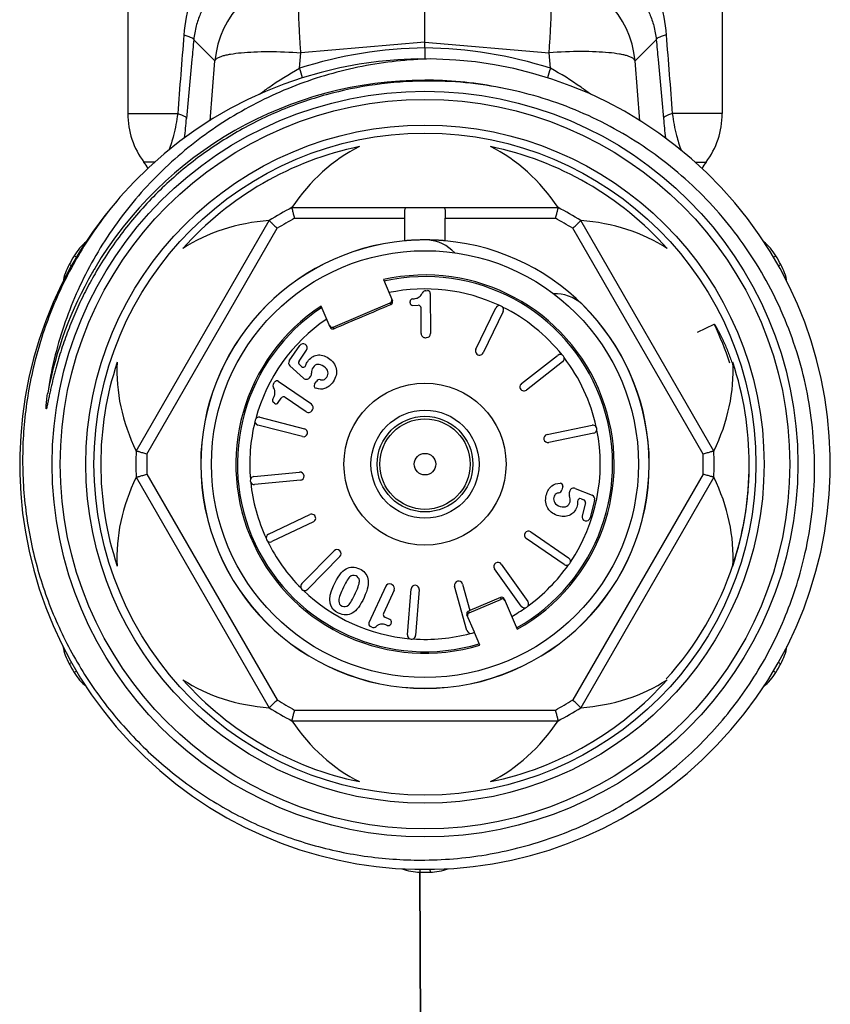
# Model space of a CAD drawing. Header units: millimetres. Extents: x 14365 to 105143, y -126377 to -22383.
# Tile 189 of 191: x 85002 to 85032, y -123341 to -123304. Entities that reach past the tile are written whole.
import ezdxf

# ---------------------------------------------------------------- set-up
doc = ezdxf.new("R2010")
doc.units = ezdxf.units.MM
doc.layers.add('UT_SCHÉMA_PŘÍVOD', color=10, linetype='Continuous', lineweight=35)

msp = doc.modelspace()

# ---------------------------------------------------------------- linework, layer by layer
at = {"color": 0, "linetype": 'Continuous', "lineweight": -2}
for p, q in [((85005.528, -123300.463), (85005.528, -123307.547)), ((85027.528, -123300.463), (85027.528, -123307.547)), ((85016.528, -123304.899), (85016.528, -123302.02)), ((85008.754, -123305.59), (85007.97, -123304.81)), ((85016.528, -123304.899), (85011.934, -123305.29)), ((85016.528, -123305.116), (85016.528, -123304.899)), ((85016.528, -123304.899), (85021.122, -123305.29)), ((85024.302, -123305.59), (85025.086, -123304.81)), ((85011.887, -123305.869), (85011.934, -123305.29)), ((85016.528, -123305.116), (85016.528, -123305.519)), ((85021.17, -123305.869), (85021.122, -123305.29)), ((85008.573, -123307.809), (85008.754, -123305.59)), ((85024.483, -123307.809), (85024.302, -123305.59)), ((85005.528, -123307.547), (85007.375, -123307.547)), ((85027.528, -123307.547), (85025.681, -123307.547)), ((85006.522, -123309.347), (85006.128, -123309.347)), ((85026.528, -123309.347), (85026.928, -123309.347)), ((85011.605, -123311.019), (85021.452, -123311.019)), ((85011.703, -123311.419), (85015.78, -123311.419)), ((85015.78, -123312.253), (85015.78, -123311.419)), ((85017.276, -123312.253), (85017.276, -123311.419)), ((85017.276, -123311.419), (85021.353, -123311.419)), ((85005.839, -123320.033), (85010.763, -123311.505)), ((85006.235, -123320.147), (85011.06, -123311.79)), ((85026.821, -123320.147), (85021.997, -123311.79)), ((85027.217, -123320.033), (85022.294, -123311.505)), ((85003.634, -123312.861), (85003.545, -123312.808)), ((85029.42, -123312.862), (85029.511, -123312.808)), ((85003.45, -123313.182), (85003.359, -123313.131)), ((85029.607, -123313.181), (85029.697, -123313.131)), ((85014.988, -123313.69), (85015.321, -123314.477)), ((85016.562, -123314.099), (85016.621, -123314.098)), ((85016.722, -123314.197), (85016.735, -123315.686)), ((85013.02, -123315.454), (85012.686, -123314.667)), ((85013.125, -123315.445), (85015.242, -123314.546)), ((85015.268, -123314.608), (85015.242, -123314.546)), ((85015.976, -123314.543), (85015.976, -123314.501)), ((85016.077, -123314.642), (85016.28, -123314.64)), ((85016.389, -123315.689), (85016.381, -123314.739)), ((85018.412, -123316.268), (85019.151, -123314.736)), ((85019.421, -123314.866), (85018.682, -123316.398)), ((85013.125, -123315.445), (85013.151, -123315.507)), ((85026.608, -123315.637), (85027.229, -123315.336)), ((85016.541, -123315.838), (85016.586, -123315.837)), ((85011.507, -123316.689), (85011.893, -123316.127)), ((85011.866, -123316.705), (85012.145, -123316.3)), ((85020.098, -123317.539), (85021.438, -123316.492)), ((85012.036, -123317.341), (85011.53, -123316.885)), ((85011.955, -123316.903), (85011.882, -123316.836)), ((85021.623, -123316.729), (85020.283, -123317.776)), ((85012.256, -123317.32), (85012.303, -123317.258)), ((85010.928, -123317.531), (85010.961, -123317.483)), ((85012.327, -123318.3), (85011.1, -123317.457)), ((85012.443, -123317.56), (85012.514, -123317.456)), ((85012.131, -123318.585), (85011.349, -123318.047)), ((85010.955, -123318.266), (85010.921, -123318.242)), ((85011.094, -123318.24), (85011.209, -123318.073)), ((85012.34, -123318.547), (85012.366, -123318.509)), ((85011.991, -123319.5), (85010.345, -123319.075)), ((85010.42, -123318.784), (85012.066, -123319.21)), ((85021.048, -123319.426), (85022.713, -123319.079)), ((85022.774, -123319.373), (85021.109, -123319.719)), ((85006.235, -123320.89), (85011.06, -123329.247)), ((85010.195, -123320.978), (85011.888, -123320.815)), ((85026.821, -123320.89), (85021.997, -123329.247)), ((85005.839, -123321.005), (85010.763, -123329.533)), ((85011.916, -123321.114), (85010.223, -123321.277)), ((85027.217, -123321.005), (85022.294, -123329.533)), ((85021.629, -123321.349), (85021.598, -123321.471)), ((85021.887, -123321.511), (85021.864, -123321.585)), ((85022.086, -123321.416), (85022.718, -123321.671)), ((85022.312, -123321.8), (85022.404, -123321.837)), ((85022.463, -123321.955), (85022.34, -123322.431)), ((85022.807, -123321.848), (85022.636, -123322.508)), ((85010.734, -123323.116), (85012.269, -123322.384)), ((85012.398, -123322.655), (85010.863, -123323.387)), ((85020.443, -123323.028), (85021.845, -123323.991)), ((85021.675, -123324.238), (85020.273, -123323.275)), ((85011.972, -123324.942), (85013.164, -123323.729)), ((85013.378, -123323.939), (85012.186, -123325.152)), ((85019.349, -123324.215), (85020.337, -123325.6)), ((85020.092, -123325.774), (85019.105, -123324.39)), ((85015.313, -123324.986), (85015.271, -123324.967)), ((85017.915, -123324.957), (85018.186, -123325.934)), ((85015.073, -123325.041), (85014.455, -123326.396)), ((85015.387, -123325.185), (85014.993, -123326.049)), ((85015.881, -123326.836), (85016.014, -123325.14)), ((85016.313, -123325.164), (85016.18, -123326.859)), ((85018.08, -123326.676), (85017.626, -123325.037)), ((85018.157, -123326.02), (85019.354, -123325.512)), ((85019.327, -123325.45), (85018.186, -123325.934)), ((85019.354, -123325.512), (85019.327, -123325.45)), ((85019.458, -123325.503), (85019.938, -123326.632)), ((85018.187, -123325.938), (85018.132, -123325.961)), ((85018.132, -123325.961), (85018.157, -123326.02)), ((85015.228, -123326.266), (85015.043, -123326.181)), ((85015.277, -123326.398), (85015.26, -123326.436)), ((85018.355, -123326.742), (85018.079, -123326.092)), ((85014.559, -123326.553), (85014.505, -123326.528)), ((85018.36, -123326.754), (85018.265, -123326.781)), ((85018.557, -123327.218), (85018.36, -123326.754)), ((85003.449, -123327.856), (85003.359, -123327.907)), ((85029.607, -123327.856), (85029.697, -123327.907)), ((85003.636, -123328.176), (85003.545, -123328.23)), ((85029.421, -123328.176), (85029.511, -123328.23)), ((85011.703, -123329.619), (85021.353, -123329.619)), ((85011.605, -123330.019), (85021.452, -123330.019)), ((85016.343, -123335.513), (85016.342, -123335.618)), ((85016.713, -123335.513), (85016.715, -123335.618))]:
    msp.add_line(p, q, dxfattribs=at)
for radius in [13.8, 13.5, 12.55, 12.25, 7.9, 3, 2, 1.77, 1.673, 0.4]:
    msp.add_circle((85016.528, -123320.519), radius, dxfattribs=at)
for centre, radius, start, end in [((85012.243, -123305.9), 3.503, 95.0702, 174.9331), ((85020.813, -123305.9), 3.503, 5.0669, 84.9298), ((85016.702, -123320.864), 15.75, 90.6339, 107.8048), ((85016.354, -123320.864), 15.75, 72.1952, 89.3661), ((85016.528, -123320.519), 15, 139.2303, 138.8082), ((84957.877, -123322.866), 56.621, 17.0913, 17.4689), ((85075.188, -123322.869), 56.63, 162.5311, 162.9081), ((85016.528, -123320.519), 14.21, 90.002, 149.3478), ((85016.528, -123320.489), 14.18, 89.4131, 90.0033), ((85016.658, -123320.64), 14.302, 78.4831, 90.5187), ((85016.527, -123320.525), 14.216, 78.6748, 89.4107), ((85008.528, -123307.547), 3, 180, 216.8699), ((84935.226, -123301.031), 72.784, 354.15434, 354.72585), ((85097.821, -123301.032), 72.775, 185.27414, 185.84724), ((85024.528, -123307.547), 3, 323.1301, 0), ((85016.528, -123320.519), 12, 101.6766, 138.3234), ((85016.528, -123320.519), 12, 41.6766, 78.3234), ((85004.528, -123310.547), 2, 29.1836, 36.8699), ((85028.528, -123310.547), 2, 143.1301, 150.8636), ((85016.528, -123320.519), 10.7, 117.3956, 122.6044), ((85016.528, -123320.519), 10.7, 57.3956, 62.6044), ((85016.528, -123320.519), 10.3, 117.9331, 122.0669), ((85016.528, -123320.519), 10.3, 57.9331, 62.0669), ((85005.265, -123313.829), 2, 129.629, 149.292), ((85016.528, -123320.519), 8.3, 95.1728, 180), ((85016.528, -123320.519), 8.295, 95.1842, 180), ((85016.528, -123313.719), 1.5, 42.7113, 86.5541), ((85016.528, -123320.519), 8.3, 0, 84.8272), ((85027.791, -123313.829), 2, 30.708, 50.3124), ((85016.528, -123320.519), 15.1, 149.292, 150.708), ((85016.528, -123320.519), 15.1, 29.292, 30.708), ((85005.103, -123314.11), 2, 150.708, 170.3287), ((85016.507, -123320.507), 14.185, 149.3461, 150.007), ((85027.953, -123314.11), 2, 9.5991, 29.292), ((85016.529, -123320.519), 14.21, 150.0079, 169.3258), ((85016.528, -123320.519), 7, 299.1506, 102.7134), ((85016.528, -123320.519), 6.942, 299.202, 102.627), ((85016.528, -123320.519), 6.486, 64.7815, 101.8882), ((85016.076, -123314.5), 0.1, 93.504, 180.5), ((85016.563, -123314.249), 0.15, 90.5, 158.8914), ((85016.622, -123314.198), 0.1, 0.5, 90.5), ((85021.336, -123315.71), 1.5, 48.4459, 91.9926), ((85016.528, -123320.519), 7, 123.2866, 286.8494), ((85016.528, -123320.519), 6.942, 123.373, 286.798), ((85015.229, -123314.516), 0.1, 293.0502, 23.0616), ((85016.076, -123314.542), 0.1, 180.5, 270.5), ((85016.281, -123314.74), 0.1, 0.5, 90.5), ((85019.286, -123314.801), 0.15, 334.25, 154.25), ((85016.528, -123320.519), 6.486, 38.5315, 63.7185), ((85016.528, -123320.519), 8.295, 0, 45.6222), ((85016.528, -123320.519), 6.486, 124.1118, 164.9685), ((85013.112, -123315.415), 0.1, 202.9384, 292.9498), ((85016.509, -123320.526), 11.91, 18.3386, 25.8345), ((85016.539, -123315.688), 0.15, 180.5, 270.5), ((85016.585, -123315.687), 0.15, 270.5, 0.5), ((85012.017, -123316.212), 0.15, 325.5, 145.5), ((85018.547, -123316.333), 0.15, 154.25, 334.25), ((85021.531, -123316.61), 0.15, 308, 128), ((85016.528, -123320.519), 6.486, 12.2815, 37.4685), ((85016.528, -123320.519), 12, 161.6766, 198.3234), ((85011.631, -123316.774), 0.15, 145.5, 227.948), ((85011.948, -123316.762), 0.1, 145.5, 227.9551), ((85012.022, -123316.829), 0.1, 227.9551, 342.887), ((85016.528, -123320.519), 12, 341.6766, 18.3234), ((85012.136, -123317.23), 0.15, 227.948, 322.9906), ((85012.183, -123317.168), 0.15, 322.9906, 6.2843), ((85011.051, -123317.616), 0.15, 145.5, 213.8914), ((85011.044, -123317.539), 0.1, 55.5, 145.5), ((85012.525, -123317.617), 0.1, 145.5, 252.8727), ((85012.638, -123317.541), 0.15, 80.8809, 145.5), ((85020.19, -123317.658), 0.15, 128, 308), ((85011.292, -123318.129), 0.1, 55.5, 145.5), ((85010.977, -123318.16), 0.1, 148.504, 235.5), ((85011.012, -123318.184), 0.1, 235.5, 325.5), ((85012.242, -123318.424), 0.15, 325.5, 55.5), ((85010.382, -123318.929), 0.15, 75.5, 255.5), ((85012.216, -123318.462), 0.15, 235.5, 325.5), ((85016.528, -123320.519), 6.486, 166.0315, 184.9685), ((85022.743, -123319.226), 0.15, 281.75, 101.75), ((85012.029, -123319.355), 0.15, 255.5, 75.5), ((85021.078, -123319.572), 0.15, 101.75, 281.75), ((85016.528, -123320.519), 6.486, 326.0315, 11.2185), ((85016.528, -123320.519), 10.7, 177.3956, 182.6044), ((85016.528, -123320.519), 10.3, 177.9331, 182.0669), ((85016.528, -123320.519), 10.3, 357.9331, 2.0669), ((85016.528, -123320.519), 10.7, 357.3956, 2.6044), ((85016.528, -123320.519), 8.3, 180, 0), ((85016.528, -123320.519), 8.295, 180, 0), ((85016.838, -123320.543), 11.69, 358.1985, 359.7691), ((85016.863, -123320.543), 11.664, 0.7643, 1.4862), ((85016.854, -123320.543), 11.673, 0.0887, 0.7643), ((85016.848, -123320.543), 11.679, 359.7694, 0.0888), ((85011.902, -123320.964), 0.15, 275.5, 95.5), ((85016.818, -123320.542), 11.71, 355.8618, 357.9431), ((85016.829, -123320.543), 11.698, 357.9435, 358.1987), ((85010.209, -123321.127), 0.15, 95.5, 275.5), ((85016.528, -123320.519), 6.486, 186.0315, 204.9685), ((85021.532, -123321.324), 0.1, 345.5, 92.8727), ((85021.452, -123321.433), 0.15, 280.8809, 345.5), ((85022.007, -123321.629), 0.15, 162.9906, 206.2843), ((85022.03, -123321.555), 0.15, 67.948, 162.9906), ((85022.661, -123321.81), 0.15, 345.5, 67.948), ((85016.798, -123320.541), 11.729, 353.8837, 355.3589), ((85016.806, -123320.541), 11.721, 355.359, 355.862), ((85022.274, -123321.893), 0.1, 67.9551, 182.8871), ((85022.366, -123321.93), 0.1, 345.5, 67.9551), ((85016.78, -123320.539), 11.747, 351.9711, 353.8836), ((85012.333, -123322.52), 0.15, 295.5, 115.5), ((85016.762, -123320.536), 11.766, 350.1203, 351.4778), ((85016.771, -123320.537), 11.757, 351.4779, 351.9713), ((85022.491, -123322.47), 0.15, 165.5, 345.5), ((85016.721, -123320.527), 11.807, 341.7627, 350.1126), ((85010.798, -123323.252), 0.15, 115.5, 295.5), ((85020.358, -123323.151), 0.15, 55.5, 235.5), ((85016.528, -123320.519), 6.486, 206.0315, 224.9685), ((85013.271, -123323.834), 0.15, 315.5, 135.5), ((85019.227, -123324.302), 0.15, 35.5, 215.5), ((85016.528, -123320.519), 6.486, 306.0315, 324.9685), ((85021.76, -123324.115), 0.15, 235.5, 55.5), ((85016.713, -123320.524), 11.816, 317.7447, 341.759), ((85012.079, -123325.047), 0.15, 135.5, 315.5), ((85015.209, -123325.103), 0.15, 65.5, 155.5), ((85017.77, -123324.997), 0.15, 15.5, 195.5), ((85016.528, -123320.519), 6.486, 226.0315, 264.9685), ((85015.251, -123325.122), 0.15, 335.5, 65.5), ((85016.164, -123325.152), 0.15, 355.5, 175.5), ((85019.366, -123325.542), 0.1, 22.9368, 112.9569), ((85020.215, -123325.687), 0.15, 215.5, 35.5), ((85015.084, -123326.09), 0.1, 155.5, 245.5), ((85018.171, -123326.053), 0.1, 113.0431, 203.0632), ((85016.528, -123320.519), 6.486, 299.6402, 304.9685), ((85014.546, -123326.437), 0.1, 155.5, 245.5), ((85015.186, -123326.357), 0.1, 335.5, 65.5), ((85014.621, -123326.416), 0.15, 245.5, 313.8914), ((85015.169, -123326.395), 0.1, 248.504, 335.5), ((85016.528, -123320.519), 6.486, 266.0315, 284.9685), ((85018.225, -123326.636), 0.15, 195.5, 285.5), ((85016.03, -123326.848), 0.15, 175.5, 355.5), ((85005.103, -123326.928), 2, 189.5598, 209.292), ((85027.953, -123326.928), 2, 330.708, 350.3043), ((85016.528, -123320.519), 15.1, 209.292, 210.708), ((85005.265, -123327.209), 2, 210.708, 230.3412), ((85027.791, -123327.209), 2, 309.7718, 329.292), ((85016.528, -123320.519), 15.1, 329.292, 330.708), ((85016.528, -123320.519), 12, 221.6766, 258.3234), ((85016.528, -123320.519), 12, 281.6766, 318.3234), ((85016.528, -123320.519), 10.3, 237.9331, 242.0669), ((85016.528, -123320.519), 10.3, 297.9331, 302.0669), ((85016.528, -123320.519), 10.7, 237.3956, 242.6044), ((85016.528, -123320.519), 10.7, 297.3956, 302.6044), ((85016.366, -123333.618), 2, 249.737, 269.292), ((85016.69, -123333.618), 2, 270.708, 290.2622), ((85016.528, -123320.519), 15.1, 269.292, 270.708)]:
    msp.add_arc(centre, radius, start, end, dxfattribs=at)
for centre, major_axis, ratio, start_param, end_param in [((85016.528, -123316.002), (0, -7.823), 0.816497, -2.751544, -2.261468), ((85016.528, -123316.002), (0, -7.823), 0.816497, 2.261468, 2.751544), ((85012.617, -123318.261), (6.775, -3.911), 0.816497, -4.021717, -3.531642), ((85020.44, -123318.261), (6.775, 3.911), 0.816497, 0.390049, 0.880125), ((85015.203, -123314.454), (0.0391, -0.0921), 0.999848, 0, 1.387806), ((85013.086, -123315.353), (-0.0391, 0.0921), 0.999848, 7.853982, 9.424778), ((85012.617, -123318.261), (6.775, -3.911), 0.816497, -2.751544, -2.261468), ((85020.44, -123318.261), (6.775, 3.911), 0.816497, -0.880125, -0.390049), ((85012.617, -123322.777), (6.775, 3.911), 0.816497, -4.021717, -3.531642), ((85020.44, -123322.777), (6.775, -3.911), 0.816497, 0.390049, 0.880125), ((85019.393, -123325.604), (0.0391, -0.0921), 0.999848, 7.853982, 9.424778), ((85018.196, -123326.112), (-0.0391, 0.0921), 0.999848, 6.283185, 7.670991), ((85012.617, -123322.777), (6.775, 3.911), 0.816497, -2.751544, -2.261468), ((85020.44, -123322.777), (6.775, -3.911), 0.816497, -0.880125, -0.390049), ((85016.528, -123325.035), (0, -7.823), 0.816497, -0.880125, -0.390049), ((85016.528, -123325.035), (0, -7.823), 0.816497, 0.390049, 0.880125)]:
    msp.add_ellipse(centre, major_axis=major_axis, ratio=ratio, start_param=start_param, end_param=end_param, dxfattribs=at)
for points, knots in [([(85009.961, -123300.463), (85009.633, -123300.675), (85009.179, -123301.059), (85008.675, -123301.666), (85008.228, -123302.348), (85007.799, -123303.332), (85007.637, -123304.19), (85007.602, -123304.636)], [0, 0, 0, 0, 0.236383, 0.355525, 0.47665, 0.72911, 1, 1, 1, 1]), ([(85023.095, -123300.463), (85023.423, -123300.675), (85023.877, -123301.059), (85024.381, -123301.666), (85024.829, -123302.348), (85025.257, -123303.332), (85025.42, -123304.19), (85025.454, -123304.636)], [0, 0, 0, 0, 0.236383, 0.355525, 0.47665, 0.72911, 1, 1, 1, 1]), ([(85009.777, -123302.187), (85009.554, -123302.305), (85009.131, -123302.587), (85008.588, -123303.15), (85008.239, -123303.743), (85008.044, -123304.313), (85007.987, -123304.638), (85007.97, -123304.81)], [0, 0, 0, 0, 0.227856, 0.45619, 0.703057, 0.843391, 1, 1, 1, 1]), ([(85023.279, -123302.187), (85023.502, -123302.305), (85023.925, -123302.587), (85024.468, -123303.15), (85024.817, -123303.743), (85025.012, -123304.313), (85025.07, -123304.638), (85025.086, -123304.81)], [0, 0, 0, 0, 0.227856, 0.45619, 0.703057, 0.843391, 1, 1, 1, 1]), ([(85011.934, -123305.29), (85011.92, -123305.1), (85011.896, -123304.731), (85011.869, -123304.199), (85011.852, -123303.716), (85011.846, -123303.295), (85011.849, -123302.989), (85011.859, -123302.785), (85011.868, -123302.664), (85011.88, -123302.566), (85011.894, -123302.492), (85011.909, -123302.442), (85011.925, -123302.416), (85011.934, -123302.411)], [0, 0, 0, 0, 0.197448, 0.383206, 0.551789, 0.698562, 0.819359, 0.86896, 0.910905, 0.944973, 0.971014, 0.989114, 1, 1, 1, 1]), ([(85021.122, -123305.29), (85021.136, -123305.1), (85021.16, -123304.731), (85021.187, -123304.199), (85021.204, -123303.716), (85021.211, -123303.295), (85021.207, -123302.989), (85021.198, -123302.785), (85021.188, -123302.664), (85021.177, -123302.566), (85021.162, -123302.492), (85021.147, -123302.442), (85021.132, -123302.416), (85021.122, -123302.411)], [0, 0, 0, 0, 0.197448, 0.383206, 0.551789, 0.698562, 0.819359, 0.86896, 0.910905, 0.944973, 0.971014, 0.989114, 1, 1, 1, 1]), ([(85007.602, -123304.636), (85007.654, -123304.65), (85007.744, -123304.676), (85007.859, -123304.72), (85007.933, -123304.759), (85007.967, -123304.794), (85007.97, -123304.81)], [0, 0, 0, 0, 0.384383, 0.679056, 0.881179, 1, 1, 1, 1]), ([(85007.97, -123304.81), (85007.948, -123305.053), (85007.859, -123306.023), (85007.769, -123306.994), (85007.702, -123307.721)], [0, 0, 0, 0, 0.250129, 1, 1, 1, 1]), ([(85025.454, -123304.636), (85025.403, -123304.65), (85025.312, -123304.676), (85025.197, -123304.72), (85025.123, -123304.759), (85025.089, -123304.794), (85025.086, -123304.81)], [0, 0, 0, 0, 0.384383, 0.679056, 0.881179, 1, 1, 1, 1]), ([(85025.086, -123304.81), (85025.108, -123305.053), (85025.198, -123306.023), (85025.287, -123306.994), (85025.354, -123307.721)], [0, 0, 0, 0, 0.250129, 1, 1, 1, 1]), ([(85008.754, -123305.59), (85008.767, -123305.549), (85008.83, -123305.495), (85008.931, -123305.445), (85009.043, -123305.406), (85009.18, -123305.371), (85009.409, -123305.326), (85009.751, -123305.285), (85010.218, -123305.256), (85010.955, -123305.242), (85011.534, -123305.264), (85011.934, -123305.29)], [0, 0, 0, 0, 0.039817, 0.069007, 0.10527, 0.148712, 0.19925, 0.320444, 0.465743, 0.630843, 1, 1, 1, 1]), ([(85024.302, -123305.59), (85024.29, -123305.549), (85024.226, -123305.495), (85024.126, -123305.445), (85024.013, -123305.406), (85023.877, -123305.371), (85023.647, -123305.326), (85023.306, -123305.285), (85022.838, -123305.256), (85022.101, -123305.242), (85021.522, -123305.264), (85021.122, -123305.29)], [0, 0, 0, 0, 0.039817, 0.069007, 0.10527, 0.148712, 0.19925, 0.320444, 0.465743, 0.630843, 1, 1, 1, 1]), ([(85016.74, -123305.52), (85015.889, -123305.54), (85014.188, -123305.726), (85011.724, -123306.435), (85009.801, -123307.372), (85008.379, -123308.311), (85007.044, -123309.37), (85005.557, -123310.906), (85004.362, -123312.681), (85003.607, -123314.208), (85002.989, -123315.796), (85002.688, -123317.045), (85002.564, -123317.887)], [0, 0, 0, 0, 0.124979, 0.249957, 0.37493, 0.437476, 0.500021, 0.624989, 0.749955, 0.812492, 0.87504, 1, 1, 1, 1]), ([(85010.397, -123306.833), (85010.512, -123306.745), (85010.987, -123306.393), (85011.492, -123306.079), (85011.887, -123305.869)], [0, 0, 0, 0, 0.24471, 1, 1, 1, 1]), ([(85022.649, -123306.825), (85022.535, -123306.738), (85022.062, -123306.389), (85021.562, -123306.077), (85021.17, -123305.869)], [0, 0, 0, 0, 0.244791, 1, 1, 1, 1]), ([(85016.528, -123306.339), (85015.912, -123306.344), (85014.679, -123306.435), (85012.863, -123306.811), (85011.112, -123307.418), (85009.454, -123308.247), (85007.918, -123309.283), (85006.529, -123310.511), (85005.311, -123311.907), (85004.625, -123312.935), (85004.317, -123313.469)], [0, 0, 0, 0, 0.125039, 0.250061, 0.375073, 0.500072, 0.625063, 0.750047, 0.875026, 1, 1, 1, 1]), ([(85030.564, -123323.963), (85030.781, -123323.034), (85031.033, -123321.128), (85030.838, -123318.256), (85030.078, -123315.477), (85028.783, -123312.905), (85027.002, -123310.641), (85024.806, -123308.776), (85022.284, -123307.388), (85020.448, -123306.816), (85019.513, -123306.626)], [0, 0, 0, 0, 0.125004, 0.250009, 0.375009, 0.50001, 0.625011, 0.750011, 0.875, 1, 1, 1, 1]), ([(85007.375, -123307.547), (85007.34, -123307.818), (85007.254, -123308.277), (85007.115, -123308.723), (85007.046, -123308.902)], [0, 0, 0, 0, 0.587244, 1, 1, 1, 1]), ([(85007.375, -123307.547), (85007.421, -123307.561), (85007.501, -123307.587), (85007.604, -123307.631), (85007.671, -123307.671), (85007.7, -123307.706), (85007.702, -123307.721)], [0, 0, 0, 0, 0.378625, 0.670226, 0.873611, 1, 1, 1, 1]), ([(85025.681, -123307.547), (85025.635, -123307.561), (85025.555, -123307.587), (85025.453, -123307.631), (85025.386, -123307.671), (85025.357, -123307.706), (85025.354, -123307.721)], [0, 0, 0, 0, 0.378625, 0.670226, 0.873611, 1, 1, 1, 1]), ([(85025.681, -123307.547), (85025.717, -123307.819), (85025.803, -123308.278), (85025.942, -123308.725), (85026.011, -123308.904)], [0, 0, 0, 0, 0.58743, 1, 1, 1, 1]), ([(85005.24, -123310.64), (85004.781, -123311.177), (85003.935, -123312.316), (85002.922, -123314.186), (85002.184, -123316.182), (85001.735, -123318.261), (85001.586, -123320.383), (85001.739, -123322.505), (85002.193, -123324.583), (85002.938, -123326.576), (85003.96, -123328.442), (85005.238, -123330.143), (85006.746, -123331.643), (85008.453, -123332.912), (85010.325, -123333.923), (85012.323, -123334.655), (85014.405, -123335.092), (85015.822, -123335.18), (85016.528, -123335.172)], [0, 0, 0, 0, 0.062494, 0.125002, 0.187498, 0.249999, 0.3125, 0.375, 0.437499, 0.499998, 0.562499, 0.625002, 0.687503, 0.750001, 0.812501, 0.874997, 0.937507, 1, 1, 1, 1]), ([(85011.703, -123311.419), (85011.697, -123311.393), (85011.684, -123311.343), (85011.666, -123311.27), (85011.649, -123311.202), (85011.637, -123311.15), (85011.628, -123311.112), (85011.622, -123311.089), (85011.617, -123311.068), (85011.613, -123311.051), (85011.61, -123311.039), (85011.608, -123311.031), (85011.607, -123311.027), (85011.606, -123311.024), (85011.605, -123311.021), (85011.605, -123311.02), (85011.605, -123311.019), (85011.605, -123311.019)], [0, 0, 0, 0, 0.192194, 0.37797, 0.549967, 0.701873, 0.768403, 0.827666, 0.878994, 0.921856, 0.955733, 0.969154, 0.980187, 0.98881, 0.995001, 0.998738, 1, 1, 1, 1]), ([(85015.778, -123311.225), (85015.778, -123311.196), (85015.779, -123311.155), (85015.785, -123311.103), (85015.794, -123311.066), (85015.812, -123311.034), (85015.841, -123311.02), (85015.857, -123311.019), (85015.865, -123311.019)], [0, 0, 0, 0, 0.351227, 0.497304, 0.621768, 0.815461, 0.903944, 1, 1, 1, 1]), ([(85017.191, -123311.019), (85017.199, -123311.019), (85017.215, -123311.02), (85017.244, -123311.034), (85017.263, -123311.066), (85017.271, -123311.103), (85017.278, -123311.155), (85017.278, -123311.196), (85017.278, -123311.225)], [0, 0, 0, 0, 0.096056, 0.184539, 0.378232, 0.502696, 0.648773, 1, 1, 1, 1]), ([(85021.452, -123311.019), (85021.451, -123311.019), (85021.451, -123311.02), (85021.451, -123311.021), (85021.45, -123311.024), (85021.45, -123311.027), (85021.448, -123311.031), (85021.447, -123311.039), (85021.444, -123311.051), (85021.439, -123311.068), (85021.434, -123311.089), (85021.429, -123311.112), (85021.42, -123311.15), (85021.407, -123311.202), (85021.39, -123311.27), (85021.372, -123311.343), (85021.36, -123311.393), (85021.353, -123311.419)], [0, 0, 0, 0, 0.001262, 0.004999, 0.01119, 0.019813, 0.030846, 0.044267, 0.078144, 0.121006, 0.172334, 0.231597, 0.298127, 0.450033, 0.62203, 0.807806, 1, 1, 1, 1]), ([(85015.78, -123311.419), (85015.78, -123311.385), (85015.779, -123311.321), (85015.778, -123311.256), (85015.778, -123311.225)], [0, 0, 0, 0, 0.516422, 1, 1, 1, 1]), ([(85017.278, -123311.225), (85017.278, -123311.256), (85017.277, -123311.321), (85017.276, -123311.385), (85017.276, -123311.419)], [0, 0, 0, 0, 0.483578, 1, 1, 1, 1]), ([(85010.763, -123311.505), (85010.763, -123311.505), (85010.763, -123311.506), (85010.764, -123311.507), (85010.766, -123311.508), (85010.769, -123311.511), (85010.772, -123311.514), (85010.778, -123311.52), (85010.787, -123311.528), (85010.799, -123311.54), (85010.815, -123311.555), (85010.832, -123311.572), (85010.86, -123311.598), (85010.898, -123311.635), (85010.949, -123311.684), (85011.004, -123311.736), (85011.041, -123311.772), (85011.06, -123311.79)], [0, 0, 0, 0, 0.001262, 0.004999, 0.01119, 0.019813, 0.030846, 0.044267, 0.078144, 0.121006, 0.172334, 0.231597, 0.298127, 0.450033, 0.62203, 0.807806, 1, 1, 1, 1]), ([(85021.997, -123311.79), (85022.015, -123311.772), (85022.053, -123311.736), (85022.107, -123311.684), (85022.158, -123311.635), (85022.196, -123311.598), (85022.224, -123311.572), (85022.242, -123311.555), (85022.257, -123311.54), (85022.27, -123311.528), (85022.278, -123311.52), (85022.284, -123311.514), (85022.288, -123311.511), (85022.29, -123311.508), (85022.292, -123311.507), (85022.293, -123311.506), (85022.294, -123311.505), (85022.294, -123311.505)], [0, 0, 0, 0, 0.192194, 0.37797, 0.549967, 0.701873, 0.768403, 0.827666, 0.878994, 0.921856, 0.955733, 0.969154, 0.980187, 0.98881, 0.995001, 0.998738, 1, 1, 1, 1]), ([(85017.278, -123312.253), (85017.278, -123312.253), (85017.278, -123312.253), (85017.277, -123312.253), (85017.276, -123312.253), (85017.274, -123312.253), (85017.269, -123312.252), (85017.263, -123312.252), (85017.255, -123312.251), (85017.245, -123312.25), (85017.234, -123312.249), (85017.215, -123312.248), (85017.187, -123312.246), (85017.15, -123312.243), (85017.106, -123312.24), (85017.057, -123312.237), (85017.002, -123312.233), (85016.921, -123312.229), (85016.812, -123312.225), (85016.673, -123312.221), (85016.528, -123312.22), (85016.384, -123312.221), (85016.245, -123312.225), (85016.135, -123312.229), (85016.054, -123312.233), (85016, -123312.237), (85015.95, -123312.24), (85015.907, -123312.243), (85015.869, -123312.246), (85015.841, -123312.248), (85015.823, -123312.249), (85015.811, -123312.25), (85015.801, -123312.251), (85015.793, -123312.252), (85015.787, -123312.252), (85015.783, -123312.253), (85015.78, -123312.253), (85015.779, -123312.253), (85015.779, -123312.253), (85015.778, -123312.253), (85015.778, -123312.253)], [0, 0, 0, 0, 0.000155, 0.000609, 0.001364, 0.00242, 0.005429, 0.009633, 0.015027, 0.021596, 0.029317, 0.038171, 0.05919, 0.08446, 0.113715, 0.146679, 0.18304, 0.222435, 0.308822, 0.402539, 0.500004, 0.597467, 0.691184, 0.777572, 0.816966, 0.853326, 0.886289, 0.915544, 0.940814, 0.961833, 0.970685, 0.978406, 0.984973, 0.990367, 0.994571, 0.99758, 0.998635, 0.99939, 0.999845, 1, 1, 1, 1]), ([(85004.317, -123313.469), (85004.193, -123313.684), (85003.956, -123314.12), (85003.635, -123314.791), (85003.396, -123315.364), (85003.223, -123315.829), (85003.102, -123316.18), (85002.989, -123316.535), (85002.903, -123316.833), (85002.838, -123317.072), (85002.791, -123317.252), (85002.747, -123317.433), (85002.704, -123317.614), (85002.664, -123317.796), (85002.631, -123317.947), (85002.606, -123318.068), (85002.59, -123318.144), (85002.577, -123318.205), (85002.568, -123318.25), (85002.558, -123318.296), (85002.549, -123318.341), (85002.54, -123318.379), (85002.533, -123318.409), (85002.528, -123318.428), (85002.525, -123318.443), (85002.521, -123318.454), (85002.518, -123318.463), (85002.517, -123318.47), (85002.514, -123318.475), (85002.51, -123318.478), (85002.507, -123318.477), (85002.505, -123318.474), (85002.505, -123318.469), (85002.505, -123318.463), (85002.505, -123318.458), (85002.504, -123318.45), (85002.505, -123318.44), (85002.505, -123318.429), (85002.505, -123318.413), (85002.507, -123318.387), (85002.509, -123318.348), (85002.513, -123318.302), (85002.517, -123318.256), (85002.522, -123318.209), (85002.529, -123318.148), (85002.542, -123318.04), (85002.555, -123317.948), (85002.564, -123317.887)], [0, 0, 0, 0, 0.125102, 0.250203, 0.375303, 0.437858, 0.500413, 0.562966, 0.625519, 0.656796, 0.688071, 0.719346, 0.75062, 0.781892, 0.813161, 0.828794, 0.844424, 0.852238, 0.86005, 0.867861, 0.875669, 0.883471, 0.887369, 0.891259, 0.893207, 0.895133, 0.897081, 0.898069, 0.898984, 0.899815, 0.900137, 0.900486, 0.901495, 0.902539, 0.90347, 0.904404, 0.906354, 0.908293, 0.910232, 0.914123, 0.921914, 0.929713, 0.937516, 0.945323, 0.953131, 0.968751, 1, 1, 1, 1]), ([(85027.229, -123315.336), (85027.237, -123315.337), (85027.249, -123315.353), (85027.264, -123315.373), (85027.279, -123315.395), (85027.298, -123315.425), (85027.32, -123315.463), (85027.346, -123315.509), (85027.371, -123315.556), (85027.404, -123315.618), (85027.444, -123315.697), (85027.491, -123315.792), (85027.536, -123315.888), (85027.58, -123315.985), (85027.638, -123316.114), (85027.706, -123316.277), (85027.785, -123316.474), (85027.859, -123316.673), (85027.906, -123316.807), (85027.928, -123316.874)], [0, 0, 0, 0, 0.014835, 0.030379, 0.045973, 0.061583, 0.092826, 0.124084, 0.155349, 0.18662, 0.24917, 0.311728, 0.37429, 0.436856, 0.499424, 0.624562, 0.749705, 0.874851, 1, 1, 1, 1]), ([(85006.235, -123320.147), (85006.209, -123320.14), (85006.16, -123320.126), (85006.087, -123320.105), (85006.02, -123320.085), (85005.968, -123320.07), (85005.932, -123320.06), (85005.908, -123320.053), (85005.888, -123320.047), (85005.871, -123320.042), (85005.859, -123320.039), (85005.852, -123320.036), (85005.847, -123320.035), (85005.844, -123320.034), (85005.841, -123320.033), (85005.84, -123320.033), (85005.839, -123320.032), (85005.839, -123320.033)], [0, 0, 0, 0, 0.192194, 0.37797, 0.549967, 0.701873, 0.768403, 0.827666, 0.878994, 0.921856, 0.955733, 0.969154, 0.980187, 0.98881, 0.995001, 0.998738, 1, 1, 1, 1]), ([(85027.217, -123320.033), (85027.217, -123320.032), (85027.216, -123320.033), (85027.215, -123320.033), (85027.212, -123320.034), (85027.209, -123320.035), (85027.205, -123320.036), (85027.197, -123320.039), (85027.185, -123320.042), (85027.168, -123320.047), (85027.148, -123320.053), (85027.125, -123320.06), (85027.088, -123320.07), (85027.036, -123320.085), (85026.969, -123320.105), (85026.897, -123320.126), (85026.847, -123320.14), (85026.821, -123320.147)], [0, 0, 0, 0, 0.001262, 0.004999, 0.01119, 0.019813, 0.030846, 0.044267, 0.078144, 0.121006, 0.172334, 0.231597, 0.298127, 0.450033, 0.62203, 0.807806, 1, 1, 1, 1]), ([(85005.839, -123321.005), (85005.839, -123321.005), (85005.84, -123321.005), (85005.841, -123321.005), (85005.844, -123321.004), (85005.847, -123321.003), (85005.852, -123321.001), (85005.859, -123320.999), (85005.871, -123320.996), (85005.888, -123320.991), (85005.908, -123320.985), (85005.932, -123320.978), (85005.968, -123320.967), (85006.02, -123320.952), (85006.087, -123320.933), (85006.16, -123320.912), (85006.209, -123320.897), (85006.235, -123320.89)], [0, 0, 0, 0, 0.001262, 0.004999, 0.01119, 0.019813, 0.030846, 0.044267, 0.078144, 0.121006, 0.172334, 0.231597, 0.298127, 0.450033, 0.62203, 0.807806, 1, 1, 1, 1]), ([(85027.217, -123321.005), (85027.217, -123321.005), (85027.216, -123321.005), (85027.215, -123321.005), (85027.212, -123321.004), (85027.209, -123321.003), (85027.205, -123321.001), (85027.197, -123320.999), (85027.185, -123320.996), (85027.168, -123320.991), (85027.148, -123320.985), (85027.125, -123320.978), (85027.088, -123320.967), (85027.036, -123320.952), (85026.969, -123320.933), (85026.897, -123320.912), (85026.847, -123320.897), (85026.821, -123320.89)], [0, 0, 0, 0, 0.001262, 0.004999, 0.01119, 0.019813, 0.030846, 0.044267, 0.078144, 0.121006, 0.172334, 0.231597, 0.298127, 0.450033, 0.62203, 0.807806, 1, 1, 1, 1]), ([(85016.528, -123335.172), (85017.334, -123335.164), (85018.947, -123335.014), (85021.294, -123334.393), (85023.507, -123333.394), (85025.525, -123332.043), (85027.291, -123330.377), (85028.757, -123328.441), (85029.88, -123326.288), (85030.38, -123324.747), (85030.564, -123323.963)], [0, 0, 0, 0, 0.124999, 0.250001, 0.375002, 0.500002, 0.625003, 0.750004, 0.875002, 1, 1, 1, 1]), ([(85011.06, -123329.247), (85011.041, -123329.266), (85011.004, -123329.302), (85010.949, -123329.354), (85010.898, -123329.402), (85010.86, -123329.44), (85010.832, -123329.466), (85010.815, -123329.483), (85010.799, -123329.497), (85010.787, -123329.51), (85010.778, -123329.518), (85010.772, -123329.524), (85010.769, -123329.527), (85010.766, -123329.529), (85010.764, -123329.531), (85010.763, -123329.532), (85010.763, -123329.532), (85010.763, -123329.533)], [0, 0, 0, 0, 0.192194, 0.37797, 0.549967, 0.701873, 0.768403, 0.827666, 0.878994, 0.921856, 0.955733, 0.969154, 0.980187, 0.98881, 0.995001, 0.998738, 1, 1, 1, 1]), ([(85022.294, -123329.533), (85022.294, -123329.532), (85022.293, -123329.532), (85022.292, -123329.531), (85022.29, -123329.529), (85022.288, -123329.527), (85022.284, -123329.524), (85022.278, -123329.518), (85022.27, -123329.51), (85022.257, -123329.497), (85022.242, -123329.483), (85022.224, -123329.466), (85022.196, -123329.44), (85022.158, -123329.402), (85022.107, -123329.354), (85022.053, -123329.302), (85022.015, -123329.266), (85021.997, -123329.247)], [0, 0, 0, 0, 0.001262, 0.004999, 0.01119, 0.019813, 0.030846, 0.044267, 0.078144, 0.121006, 0.172334, 0.231597, 0.298127, 0.450033, 0.62203, 0.807806, 1, 1, 1, 1]), ([(85011.605, -123330.019), (85011.605, -123330.019), (85011.605, -123330.018), (85011.605, -123330.017), (85011.606, -123330.014), (85011.607, -123330.011), (85011.608, -123330.006), (85011.61, -123329.998), (85011.613, -123329.986), (85011.617, -123329.969), (85011.622, -123329.949), (85011.628, -123329.925), (85011.637, -123329.888), (85011.649, -123329.836), (85011.666, -123329.768), (85011.684, -123329.695), (85011.697, -123329.644), (85011.703, -123329.619)], [0, 0, 0, 0, 0.001262, 0.004999, 0.01119, 0.019813, 0.030846, 0.044267, 0.078144, 0.121006, 0.172334, 0.231597, 0.298127, 0.450033, 0.62203, 0.807806, 1, 1, 1, 1]), ([(85021.353, -123329.619), (85021.36, -123329.644), (85021.372, -123329.695), (85021.39, -123329.768), (85021.407, -123329.836), (85021.42, -123329.888), (85021.429, -123329.925), (85021.434, -123329.949), (85021.439, -123329.969), (85021.444, -123329.986), (85021.447, -123329.998), (85021.448, -123330.006), (85021.45, -123330.011), (85021.45, -123330.014), (85021.451, -123330.017), (85021.451, -123330.018), (85021.451, -123330.019), (85021.452, -123330.019)], [0, 0, 0, 0, 0.192194, 0.37797, 0.549967, 0.701873, 0.768403, 0.827666, 0.878994, 0.921856, 0.955733, 0.969154, 0.980187, 0.98881, 0.995001, 0.998738, 1, 1, 1, 1])]:
    msp.add_open_spline(points, degree=3, knots=knots, dxfattribs=at)
for points in [[(85007.602, -123304.636), (85007.527, -123305.606), (85007.451, -123306.577), (85007.375, -123307.547)], [(85025.454, -123304.636), (85025.53, -123305.606), (85025.605, -123306.577), (85025.681, -123307.547)], [(85016.069, -123314.4), (85016.146, -123314.395), (85016.203, -123314.385), (85016.242, -123314.37)], [(85016.242, -123314.37), (85016.296, -123314.348), (85016.339, -123314.318), (85016.373, -123314.281)], [(85016.373, -123314.281), (85016.393, -123314.26), (85016.409, -123314.231), (85016.423, -123314.195)], [(85013.151, -123315.507), (85013.857, -123315.207), (85014.563, -123314.908), (85015.268, -123314.608)], [(85012.188, -123316.714), (85012.276, -123316.586), (85012.391, -123316.51), (85012.532, -123316.485)], [(85012.532, -123316.485), (85012.673, -123316.461), (85012.814, -123316.495), (85012.954, -123316.591)], [(85012.954, -123316.591), (85013.109, -123316.698), (85013.203, -123316.832), (85013.238, -123316.992)], [(85012.118, -123316.858), (85012.134, -123316.807), (85012.157, -123316.759), (85012.188, -123316.714)], [(85012.385, -123316.94), (85012.341, -123317.005), (85012.324, -123317.075), (85012.332, -123317.151)], [(85012.786, -123316.906), (85012.616, -123316.789), (85012.481, -123316.8), (85012.385, -123316.94)], [(85012.933, -123317.098), (85012.917, -123317.027), (85012.868, -123316.962), (85012.786, -123316.906)], [(85012.77, -123317.393), (85012.816, -123317.382), (85012.856, -123317.35), (85012.892, -123317.297)], [(85012.892, -123317.297), (85012.934, -123317.236), (85012.948, -123317.17), (85012.933, -123317.098)], [(85013.238, -123316.992), (85013.273, -123317.153), (85013.235, -123317.312), (85013.127, -123317.469)], [(85012.661, -123317.393), (85012.705, -123317.4), (85012.742, -123317.4), (85012.77, -123317.393)], [(85013.127, -123317.469), (85013.036, -123317.601), (85012.931, -123317.686), (85012.81, -123317.724)], [(85010.892, -123318.108), (85010.932, -123318.043), (85010.957, -123317.99), (85010.966, -123317.949)], [(85010.969, -123317.791), (85010.963, -123317.763), (85010.949, -123317.733), (85010.927, -123317.7)], [(85010.966, -123317.949), (85010.979, -123317.892), (85010.98, -123317.84), (85010.969, -123317.791)], [(85012.81, -123317.724), (85012.719, -123317.753), (85012.615, -123317.749), (85012.496, -123317.712)], [(85021.018, -123321.669), (85021.058, -123321.514), (85021.127, -123321.398), (85021.228, -123321.32)], [(85021.228, -123321.32), (85021.303, -123321.262), (85021.403, -123321.23), (85021.527, -123321.224)], [(85021.076, -123322.154), (85020.988, -123322.016), (85020.97, -123321.853), (85021.018, -123321.669)], [(85021.379, -123321.618), (85021.339, -123321.644), (85021.313, -123321.688), (85021.297, -123321.75)], [(85021.481, -123321.581), (85021.437, -123321.589), (85021.403, -123321.601), (85021.379, -123321.618)], [(85021.895, -123321.912), (85021.915, -123321.836), (85021.907, -123321.764), (85021.873, -123321.695)], [(85021.297, -123321.75), (85021.278, -123321.822), (85021.288, -123321.889), (85021.327, -123321.951)], [(85021.327, -123321.951), (85021.365, -123322.012), (85021.434, -123322.056), (85021.531, -123322.081)], [(85021.531, -123322.081), (85021.731, -123322.133), (85021.853, -123322.076), (85021.895, -123321.912)], [(85022.158, -123322.057), (85022.119, -123322.207), (85022.037, -123322.318), (85021.913, -123322.39)], [(85022.174, -123321.898), (85022.177, -123321.951), (85022.172, -123322.004), (85022.158, -123322.057)], [(85021.48, -123322.434), (85021.298, -123322.387), (85021.164, -123322.293), (85021.076, -123322.154)], [(85021.913, -123322.39), (85021.788, -123322.461), (85021.644, -123322.477), (85021.48, -123322.434)], [(85013.144, -123325.019), (85013.294, -123324.689), (85013.448, -123324.483), (85013.605, -123324.398)], [(85013.605, -123324.398), (85013.762, -123324.314), (85013.926, -123324.312), (85014.099, -123324.391)], [(85014.099, -123324.391), (85014.27, -123324.469), (85014.375, -123324.591), (85014.416, -123324.758)], [(85013.739, -123324.698), (85013.668, -123324.768), (85013.578, -123324.92), (85013.471, -123325.156)], [(85013.975, -123324.654), (85013.888, -123324.614), (85013.81, -123324.629), (85013.739, -123324.698)], [(85013.959, -123325.287), (85014.062, -123325.06), (85014.109, -123324.907), (85014.099, -123324.826)], [(85014.099, -123324.826), (85014.089, -123324.744), (85014.048, -123324.687), (85013.975, -123324.654)], [(85014.416, -123324.758), (85014.456, -123324.924), (85014.408, -123325.156), (85014.273, -123325.453)], [(85013.333, -123326.038), (85012.973, -123325.873), (85012.909, -123325.533), (85013.144, -123325.019)], [(85013.471, -123325.156), (85013.38, -123325.355), (85013.336, -123325.499), (85013.338, -123325.588)], [(85013.691, -123325.736), (85013.763, -123325.672), (85013.851, -123325.523), (85013.959, -123325.287)], [(85013.338, -123325.588), (85013.339, -123325.676), (85013.379, -123325.739), (85013.457, -123325.774)], [(85014.273, -123325.453), (85014.136, -123325.753), (85013.991, -123325.947), (85013.837, -123326.032)], [(85013.837, -123326.032), (85013.684, -123326.118), (85013.516, -123326.121), (85013.333, -123326.038)], [(85013.457, -123325.774), (85013.542, -123325.813), (85013.619, -123325.8), (85013.691, -123325.736)], [(85014.807, -123326.467), (85014.78, -123326.478), (85014.753, -123326.497), (85014.725, -123326.525)], [(85014.963, -123326.443), (85014.905, -123326.44), (85014.853, -123326.448), (85014.807, -123326.467)], [(85015.132, -123326.488), (85015.061, -123326.46), (85015.005, -123326.445), (85014.963, -123326.443)]]:
    msp.add_open_spline(points, degree=3, dxfattribs=at)
at = {"layer": 'UT_SCHÉMA_PŘÍVOD'}
msp.add_line((85016.342, -123335.618), (85016.528, -123397.204), dxfattribs=at)

doc.saveas('drawing.dxf')
